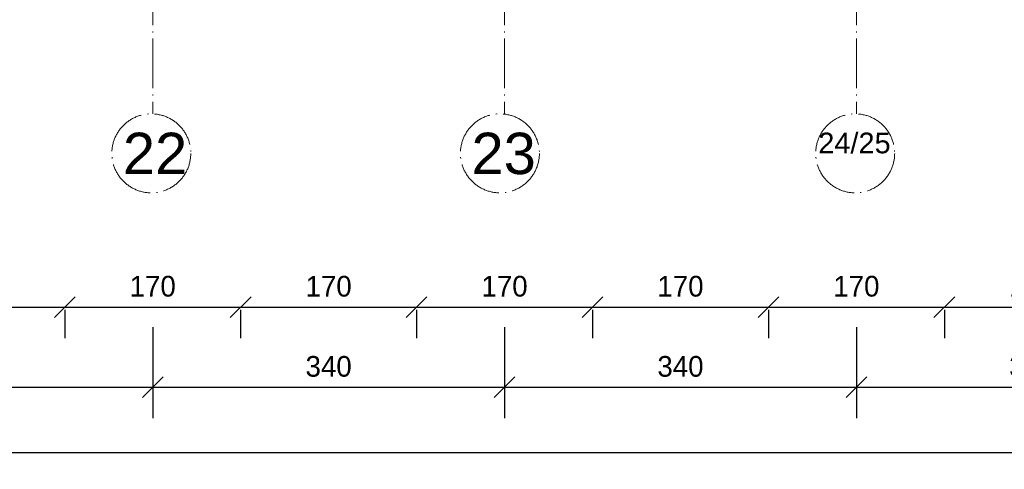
# Model space of a CAD drawing. Header units: millimetres. Extents: x -642 to 14033, y 1994 to 13520.
# Tile 57 of 72: x 7259 to 8210, y 10690 to 11125. Entities that reach past the tile are written whole.
import ezdxf

# ---------------------------------------------------------------- set-up
doc = ezdxf.new("R2010")
doc.units = ezdxf.units.MM
doc.linetypes.add('ACAD_ISO04W100', pattern=[30.5, 24, -3, 0.5, -3])
for name, color, linetype, lineweight in [('NR', 7, 'Continuous', 13), ('symetria', 7, 'ACAD_ISO04W100', 9), ('wymiary', 1, 'Continuous', 13)]:
    doc.layers.add(name, color=color, linetype=linetype, lineweight=lineweight)
doc.styles.add('style1', font='arial.ttf')
doc.dimstyles.new('Jacek2', dxfattribs={"dimscale": 2, "dimtxt": 10, "dimasz": 10, "dimexe": 15, "dimexo": 15, "dimgap": 5, "dimtad": 1, "dimdec": 0, "dimzin": 0, "dimdsep": 46, "dimtxsty": 'Standard', "dimblk": 'OBLIQUE', "dimcen": 0, "dimdle": 5, "dimadec": 1, "dimazin": 0, "dimtfac": 1, "dimtdec": 0, "dimtofl": 0, "dimtmove": 0, "dimatfit": 3, "dimfxl": 1, "dimtolj": 1, "dimtzin": 0, "dimarcsym": 0})

# ---------------------------------------------------------------- blocks, each defined once
blk = doc.blocks.new('_OBLIQUE')
at = {"color": 0, "linetype": 'ByBlock'}
blk.add_line((-0.5, -0.5), (0.5, 0.5), dxfattribs=at)
blk = doc.blocks.new('*D124')
at = {"layer": 'Defpoints', "color": 0, "transparency": 16777216}
for p in [(7132.13, 10874.33), (7302.13, 10874.33), (7302.13, 10847.03)]:
    blk.add_point(p, dxfattribs=at)
at = {"layer": 'wymiary', "color": 0, "lineweight": -2, "transparency": 16777216}
for p, q in [((7122.13, 10847.03), (7312.13, 10847.03)), ((7132.13, 10844.33), (7132.13, 10817.03)), ((7302.13, 10844.33), (7302.13, 10817.03))]:
    blk.add_line(p, q, dxfattribs=at)
at = {"layer": 'wymiary', "color": 0, "lineweight": -2, "transparency": 16777216, "xscale": 20, "yscale": 20, "zscale": 20, "rotation": 180}
blk.add_blockref('_OBLIQUE', (7132.13, 10847.03), dxfattribs=at)
at = {"layer": 'wymiary', "color": 0, "lineweight": -2, "transparency": 16777216, "xscale": 20, "yscale": 20, "zscale": 20}
blk.add_blockref('_OBLIQUE', (7302.13, 10847.03), dxfattribs=at)
at = {"layer": 'wymiary', "color": 0, "transparency": 16777216, "insert": (7217.13, 10867.03), "char_height": 20, "attachment_point": 5}
blk.add_mtext('\\A1;170', dxfattribs=at)
blk = doc.blocks.new('*D125')
at = {"layer": 'Defpoints', "color": 0, "transparency": 16777216}
for p in [(7302.13, 10874.33), (7472.13, 10874.33), (7472.13, 10847.03)]:
    blk.add_point(p, dxfattribs=at)
at = {"layer": 'wymiary', "color": 0, "lineweight": -2, "transparency": 16777216}
for p, q in [((7292.13, 10847.03), (7482.13, 10847.03)), ((7302.13, 10844.33), (7302.13, 10817.03)), ((7472.13, 10844.33), (7472.13, 10817.03))]:
    blk.add_line(p, q, dxfattribs=at)
at = {"layer": 'wymiary', "color": 0, "lineweight": -2, "transparency": 16777216, "xscale": 20, "yscale": 20, "zscale": 20, "rotation": 180}
blk.add_blockref('_OBLIQUE', (7302.13, 10847.03), dxfattribs=at)
at = {"layer": 'wymiary', "color": 0, "lineweight": -2, "transparency": 16777216, "xscale": 20, "yscale": 20, "zscale": 20}
blk.add_blockref('_OBLIQUE', (7472.13, 10847.03), dxfattribs=at)
at = {"layer": 'wymiary', "color": 0, "transparency": 16777216, "insert": (7387.13, 10867.03), "char_height": 20, "attachment_point": 5}
blk.add_mtext('\\A1;170', dxfattribs=at)
blk = doc.blocks.new('*D126')
at = {"layer": 'Defpoints', "color": 0, "transparency": 16777216}
for p in [(7472.13, 10874.33), (7642.13, 10874.33), (7642.13, 10847.03)]:
    blk.add_point(p, dxfattribs=at)
at = {"layer": 'wymiary', "color": 0, "lineweight": -2, "transparency": 16777216}
for p, q in [((7462.13, 10847.03), (7652.13, 10847.03)), ((7472.13, 10844.33), (7472.13, 10817.03)), ((7642.13, 10844.33), (7642.13, 10817.03))]:
    blk.add_line(p, q, dxfattribs=at)
at = {"layer": 'wymiary', "color": 0, "lineweight": -2, "transparency": 16777216, "xscale": 20, "yscale": 20, "zscale": 20, "rotation": 180}
blk.add_blockref('_OBLIQUE', (7472.13, 10847.03), dxfattribs=at)
at = {"layer": 'wymiary', "color": 0, "lineweight": -2, "transparency": 16777216, "xscale": 20, "yscale": 20, "zscale": 20}
blk.add_blockref('_OBLIQUE', (7642.13, 10847.03), dxfattribs=at)
at = {"layer": 'wymiary', "color": 0, "transparency": 16777216, "insert": (7557.13, 10867.03), "char_height": 20, "attachment_point": 5}
blk.add_mtext('\\A1;170', dxfattribs=at)
blk = doc.blocks.new('*D127')
at = {"layer": 'Defpoints', "color": 0, "transparency": 16777216}
for p in [(7642.13, 10874.33), (7812.13, 10874.33), (7812.13, 10847.03)]:
    blk.add_point(p, dxfattribs=at)
at = {"layer": 'wymiary', "color": 0, "lineweight": -2, "transparency": 16777216}
for p, q in [((7632.13, 10847.03), (7822.13, 10847.03)), ((7642.13, 10844.33), (7642.13, 10817.03)), ((7812.13, 10844.33), (7812.13, 10817.03))]:
    blk.add_line(p, q, dxfattribs=at)
at = {"layer": 'wymiary', "color": 0, "lineweight": -2, "transparency": 16777216, "xscale": 20, "yscale": 20, "zscale": 20, "rotation": 180}
blk.add_blockref('_OBLIQUE', (7642.13, 10847.03), dxfattribs=at)
at = {"layer": 'wymiary', "color": 0, "lineweight": -2, "transparency": 16777216, "xscale": 20, "yscale": 20, "zscale": 20}
blk.add_blockref('_OBLIQUE', (7812.13, 10847.03), dxfattribs=at)
at = {"layer": 'wymiary', "color": 0, "transparency": 16777216, "insert": (7727.13, 10867.03), "char_height": 20, "attachment_point": 5}
blk.add_mtext('\\A1;170', dxfattribs=at)
blk = doc.blocks.new('*D128')
at = {"layer": 'Defpoints', "color": 0, "transparency": 16777216}
for p in [(7812.13, 10874.33), (7982.13, 10874.33), (7982.13, 10847.03)]:
    blk.add_point(p, dxfattribs=at)
at = {"layer": 'wymiary', "color": 0, "lineweight": -2, "transparency": 16777216}
for p, q in [((7802.13, 10847.03), (7992.13, 10847.03)), ((7812.13, 10844.33), (7812.13, 10817.03)), ((7982.13, 10844.33), (7982.13, 10817.03))]:
    blk.add_line(p, q, dxfattribs=at)
at = {"layer": 'wymiary', "color": 0, "lineweight": -2, "transparency": 16777216, "xscale": 20, "yscale": 20, "zscale": 20, "rotation": 180}
blk.add_blockref('_OBLIQUE', (7812.13, 10847.03), dxfattribs=at)
at = {"layer": 'wymiary', "color": 0, "lineweight": -2, "transparency": 16777216, "xscale": 20, "yscale": 20, "zscale": 20}
blk.add_blockref('_OBLIQUE', (7982.13, 10847.03), dxfattribs=at)
at = {"layer": 'wymiary', "color": 0, "transparency": 16777216, "insert": (7897.13, 10867.03), "char_height": 20, "attachment_point": 5}
blk.add_mtext('\\A1;170', dxfattribs=at)
blk = doc.blocks.new('*D129')
at = {"layer": 'Defpoints', "color": 0, "transparency": 16777216}
for p in [(7982.13, 10874.33), (8152.13, 10874.33), (8152.13, 10847.03)]:
    blk.add_point(p, dxfattribs=at)
at = {"layer": 'wymiary', "color": 0, "lineweight": -2, "transparency": 16777216}
for p, q in [((7972.13, 10847.03), (8162.13, 10847.03)), ((7982.13, 10844.33), (7982.13, 10817.03)), ((8152.13, 10844.33), (8152.13, 10817.03))]:
    blk.add_line(p, q, dxfattribs=at)
at = {"layer": 'wymiary', "color": 0, "lineweight": -2, "transparency": 16777216, "xscale": 20, "yscale": 20, "zscale": 20, "rotation": 180}
blk.add_blockref('_OBLIQUE', (7982.13, 10847.03), dxfattribs=at)
at = {"layer": 'wymiary', "color": 0, "lineweight": -2, "transparency": 16777216, "xscale": 20, "yscale": 20, "zscale": 20}
blk.add_blockref('_OBLIQUE', (8152.13, 10847.03), dxfattribs=at)
at = {"layer": 'wymiary', "color": 0, "transparency": 16777216, "insert": (8067.13, 10867.03), "char_height": 20, "attachment_point": 5}
blk.add_mtext('\\A1;170', dxfattribs=at)
blk = doc.blocks.new('*D130')
at = {"layer": 'Defpoints', "color": 0, "transparency": 16777216}
for p in [(8152.13, 10874.33), (8322.13, 10874.33), (8322.13, 10847.03)]:
    blk.add_point(p, dxfattribs=at)
at = {"layer": 'wymiary', "color": 0, "lineweight": -2, "transparency": 16777216}
for p, q in [((8142.13, 10847.03), (8332.13, 10847.03)), ((8152.13, 10844.33), (8152.13, 10817.03)), ((8322.13, 10844.33), (8322.13, 10817.03))]:
    blk.add_line(p, q, dxfattribs=at)
at = {"layer": 'wymiary', "color": 0, "lineweight": -2, "transparency": 16777216, "xscale": 20, "yscale": 20, "zscale": 20, "rotation": 180}
blk.add_blockref('_OBLIQUE', (8152.13, 10847.03), dxfattribs=at)
at = {"layer": 'wymiary', "color": 0, "lineweight": -2, "transparency": 16777216, "xscale": 20, "yscale": 20, "zscale": 20}
blk.add_blockref('_OBLIQUE', (8322.13, 10847.03), dxfattribs=at)
at = {"layer": 'wymiary', "color": 0, "transparency": 16777216, "insert": (8237.13, 10867.03), "char_height": 20, "attachment_point": 5}
blk.add_mtext('\\A1;170', dxfattribs=at)
blk = doc.blocks.new('*D154')
at = {"layer": 'Defpoints', "color": 0, "transparency": 16777216}
for p in [(7047.13, 10857.52), (7387.13, 10853.81), (7387.13, 10769.6)]:
    blk.add_point(p, dxfattribs=at)
at = {"layer": 'wymiary', "color": 0, "lineweight": -2, "transparency": 16777216}
for p, q in [((7047.13, 10827.52), (7047.13, 10739.6)), ((7387.13, 10823.81), (7387.13, 10739.6)), ((7037.13, 10769.6), (7397.13, 10769.6))]:
    blk.add_line(p, q, dxfattribs=at)
at = {"layer": 'wymiary', "color": 0, "lineweight": -2, "transparency": 16777216, "xscale": 20, "yscale": 20, "zscale": 20, "rotation": 180}
blk.add_blockref('_OBLIQUE', (7047.13, 10769.6), dxfattribs=at)
at = {"layer": 'wymiary', "color": 0, "lineweight": -2, "transparency": 16777216, "xscale": 20, "yscale": 20, "zscale": 20}
blk.add_blockref('_OBLIQUE', (7387.13, 10769.6), dxfattribs=at)
at = {"layer": 'wymiary', "color": 0, "transparency": 16777216, "insert": (7217.13, 10789.6), "char_height": 20, "attachment_point": 5}
blk.add_mtext('\\A1;340', dxfattribs=at)
blk = doc.blocks.new('*D155')
at = {"layer": 'Defpoints', "color": 0, "transparency": 16777216}
for p in [(7387.13, 10857.52), (7727.13, 10853.81), (7727.13, 10769.6)]:
    blk.add_point(p, dxfattribs=at)
at = {"layer": 'wymiary', "color": 0, "lineweight": -2, "transparency": 16777216}
for p, q in [((7387.13, 10827.52), (7387.13, 10739.6)), ((7727.13, 10823.81), (7727.13, 10739.6)), ((7377.13, 10769.6), (7737.13, 10769.6))]:
    blk.add_line(p, q, dxfattribs=at)
at = {"layer": 'wymiary', "color": 0, "lineweight": -2, "transparency": 16777216, "xscale": 20, "yscale": 20, "zscale": 20, "rotation": 180}
blk.add_blockref('_OBLIQUE', (7387.13, 10769.6), dxfattribs=at)
at = {"layer": 'wymiary', "color": 0, "lineweight": -2, "transparency": 16777216, "xscale": 20, "yscale": 20, "zscale": 20}
blk.add_blockref('_OBLIQUE', (7727.13, 10769.6), dxfattribs=at)
at = {"layer": 'wymiary', "color": 0, "transparency": 16777216, "insert": (7557.13, 10789.6), "char_height": 20, "attachment_point": 5}
blk.add_mtext('\\A1;340', dxfattribs=at)
blk = doc.blocks.new('*D156')
at = {"layer": 'Defpoints', "color": 0, "transparency": 16777216}
for p in [(7727.13, 10857.52), (8067.13, 10853.81), (8067.13, 10769.6)]:
    blk.add_point(p, dxfattribs=at)
at = {"layer": 'wymiary', "color": 0, "lineweight": -2, "transparency": 16777216}
for p, q in [((7727.13, 10827.52), (7727.13, 10739.6)), ((8067.13, 10823.81), (8067.13, 10739.6)), ((7717.13, 10769.6), (8077.13, 10769.6))]:
    blk.add_line(p, q, dxfattribs=at)
at = {"layer": 'wymiary', "color": 0, "lineweight": -2, "transparency": 16777216, "xscale": 20, "yscale": 20, "zscale": 20, "rotation": 180}
blk.add_blockref('_OBLIQUE', (7727.13, 10769.6), dxfattribs=at)
at = {"layer": 'wymiary', "color": 0, "lineweight": -2, "transparency": 16777216, "xscale": 20, "yscale": 20, "zscale": 20}
blk.add_blockref('_OBLIQUE', (8067.13, 10769.6), dxfattribs=at)
at = {"layer": 'wymiary', "color": 0, "transparency": 16777216, "insert": (7897.13, 10789.6), "char_height": 20, "attachment_point": 5}
blk.add_mtext('\\A1;340', dxfattribs=at)
blk = doc.blocks.new('*D157')
at = {"layer": 'Defpoints', "color": 0, "transparency": 16777216}
for p in [(8067.13, 10857.52), (8407.13, 10853.81), (8407.13, 10769.6)]:
    blk.add_point(p, dxfattribs=at)
at = {"layer": 'wymiary', "color": 0, "lineweight": -2, "transparency": 16777216}
for p, q in [((8067.13, 10827.52), (8067.13, 10739.6)), ((8407.13, 10823.81), (8407.13, 10739.6)), ((8057.13, 10769.6), (8417.13, 10769.6))]:
    blk.add_line(p, q, dxfattribs=at)
at = {"layer": 'wymiary', "color": 0, "lineweight": -2, "transparency": 16777216, "xscale": 20, "yscale": 20, "zscale": 20, "rotation": 180}
blk.add_blockref('_OBLIQUE', (8067.13, 10769.6), dxfattribs=at)
at = {"layer": 'wymiary', "color": 0, "lineweight": -2, "transparency": 16777216, "xscale": 20, "yscale": 20, "zscale": 20}
blk.add_blockref('_OBLIQUE', (8407.13, 10769.6), dxfattribs=at)
at = {"layer": 'wymiary', "color": 0, "transparency": 16777216, "insert": (8237.13, 10789.6), "char_height": 20, "attachment_point": 5}
blk.add_mtext('\\A1;340', dxfattribs=at)
blk = doc.blocks.new('*D408')
at = {"layer": 'Defpoints', "color": 0, "transparency": 16777216}
for p in [(6083.63, 10706.3), (6083.63, 10690.24), (12183.13, 10690.24)]:
    blk.add_point(p, dxfattribs=at)
at = {"layer": 'wymiary', "color": 0, "lineweight": -2, "transparency": 16777216}
for p, q in [((6083.63, 10720.24), (6083.63, 10736.3)), ((12183.13, 10720.24), (12183.13, 10736.3)), ((12193.13, 10706.3), (6073.63, 10706.3))]:
    blk.add_line(p, q, dxfattribs=at)
at = {"layer": 'wymiary', "color": 0, "lineweight": -2, "transparency": 16777216, "xscale": 20, "yscale": 20, "zscale": 20, "rotation": 180}
blk.add_blockref('_OBLIQUE', (6083.63, 10706.3), dxfattribs=at)
at = {"layer": 'wymiary', "color": 0, "lineweight": -2, "transparency": 16777216, "xscale": 20, "yscale": 20, "zscale": 20}
blk.add_blockref('_OBLIQUE', (12183.13, 10706.3), dxfattribs=at)
at = {"layer": 'wymiary', "color": 0, "transparency": 16777216, "insert": (9133.38, 10726.3), "char_height": 20, "attachment_point": 5}
blk.add_mtext('\\A1;6100', dxfattribs=at)

msp = doc.modelspace()

# ---------------------------------------------------------------- linework, layer by layer
at = {"layer": 'symetria', "linetype": 'ACAD_ISO04W100', "ltscale": 2}
for p, q in [((7387.13, 12631.44), (7387.13, 11033.72)), ((7727.13, 12631.44), (7727.13, 11033.49)), ((8067.13, 12631.44), (8067.13, 11033.73))]:
    msp.add_line(p, q, dxfattribs=at)
at = {"layer": 'symetria', "ltscale": 2}
for centre in [(7385.77, 10995.6), (7722.66, 10995.6), (8065.98, 10995.6)]:
    msp.add_circle(centre, 38.15, dxfattribs=at)

# ---------------------------------------------------------------- texts
at = {"layer": 'NR', "ltscale": 5, "width": 65, "attachment_point": 1, "style": 'style1'}
for s, insert, char_height in [('22', (7358.34, 11015.54), 40), ('23', (7695.23, 11015.54), 40), ('24/25', (8030.33, 11015.63), 20)]:
    msp.add_mtext(s, dxfattribs=dict(at, insert=insert, char_height=char_height))

# ---------------------------------------------------------------- dimensions: what is measured, and where the dimension line sits
at = {"layer": 'wymiary'}
for base, p1, p2, picture, middle in [((7302.13, 10847.03), (7132.13, 10874.33), (7302.13, 10874.33), '*D124', (7217.13, 10867.03)), ((7472.13, 10847.03), (7302.13, 10874.33), (7472.13, 10874.33), '*D125', (7387.13, 10867.03)), ((7642.13, 10847.03), (7472.13, 10874.33), (7642.13, 10874.33), '*D126', (7557.13, 10867.03)), ((7812.13, 10847.03), (7642.13, 10874.33), (7812.13, 10874.33), '*D127', (7727.13, 10867.03)), ((7982.13, 10847.03), (7812.13, 10874.33), (7982.13, 10874.33), '*D128', (7897.13, 10867.03)), ((8152.13, 10847.03), (7982.13, 10874.33), (8152.13, 10874.33), '*D129', (8067.13, 10867.03)), ((8322.13, 10847.03), (8152.13, 10874.33), (8322.13, 10874.33), '*D130', (8237.13, 10867.03)), ((7387.13, 10769.6), (7047.13, 10857.52), (7387.13, 10853.81), '*D154', (7217.13, 10789.6)), ((7727.13, 10769.6), (7387.13, 10857.52), (7727.13, 10853.81), '*D155', (7557.13, 10789.6)), ((8067.13, 10769.6), (7727.13, 10857.52), (8067.13, 10853.81), '*D156', (7897.13, 10789.6)), ((8407.13, 10769.6), (8067.13, 10857.52), (8407.13, 10853.81), '*D157', (8237.13, 10789.6))]:
    dim = msp.add_linear_dim(base=base, p1=p1, p2=p2, dimstyle='Jacek2', dxfattribs=at)
    dim.commit()
    dim.dimension.update_dxf_attribs({"geometry": picture, "text_midpoint": middle})
dim = msp.add_aligned_dim(p1=(12183.12682415, 10690.23535841), p2=(6083.62682415, 10690.23535841), distance=-16.06529264, dimstyle='Jacek2', dxfattribs=at)
dim.commit()
dim.dimension.update_dxf_attribs({"geometry": '*D408', "text_midpoint": (9133.37682415, 10726.30065105)})

doc.saveas('drawing.dxf')
